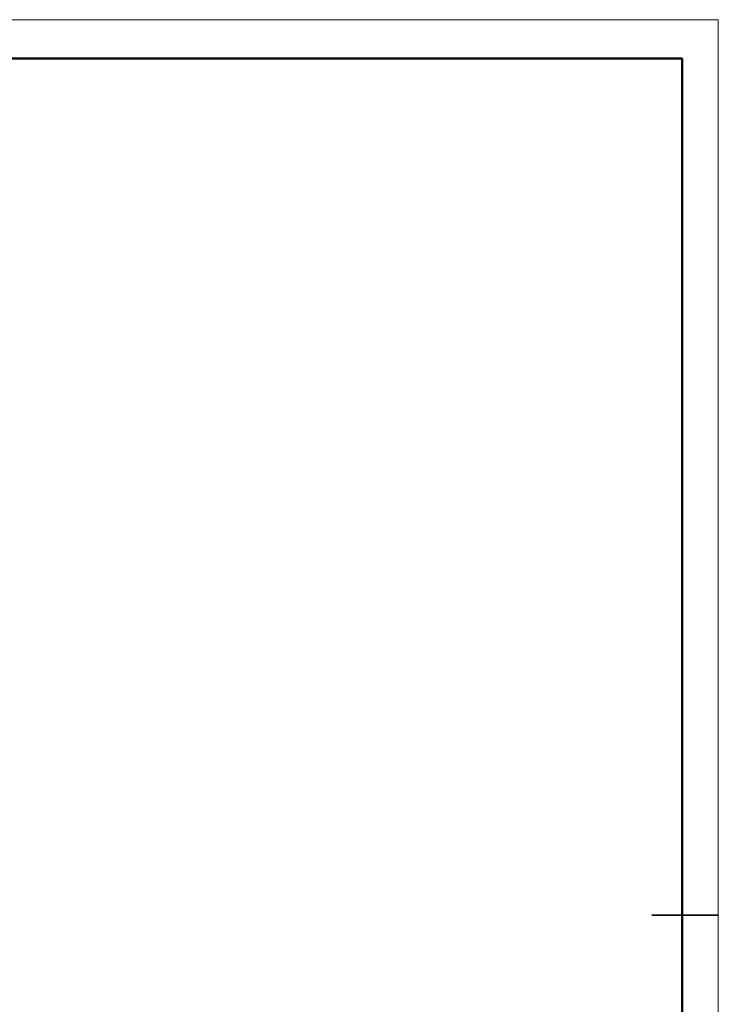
# Model space of a CAD drawing. Header units: millimetres. Extents: x -55 to 731, y 0 to 297.
# Tile 16 of 17: x 305 to 420, y 135 to 297. Entities that reach past the tile are written whole.
import ezdxf

# ---------------------------------------------------------------- set-up
doc = ezdxf.new("R2010")
doc.units = ezdxf.units.MM

msp = doc.modelspace()

# ---------------------------------------------------------------- linework, layer by layer
at = {"color": 7, "linetype": 'Continuous', "lineweight": 18}
for p, q in [((-0.0005, 297.3966), (419.993, 297.3966)), ((419.993, 297.3966), (419.993, 0.3966))]:
    msp.add_line(p, q, dxfattribs=at)
at = {"color": 7, "linetype": 'Continuous', "lineweight": 50}
for p in [(23.9959, 290.9894), (413.9959, 5.9894)]:
    msp.add_line(p, (413.9959, 290.9894), dxfattribs=at)
at = {"color": 7, "linetype": 'Continuous', "lineweight": 35}
msp.add_line((408.9959, 149.4894), (419.9959, 149.4894), dxfattribs=at)

doc.saveas('drawing.dxf')
